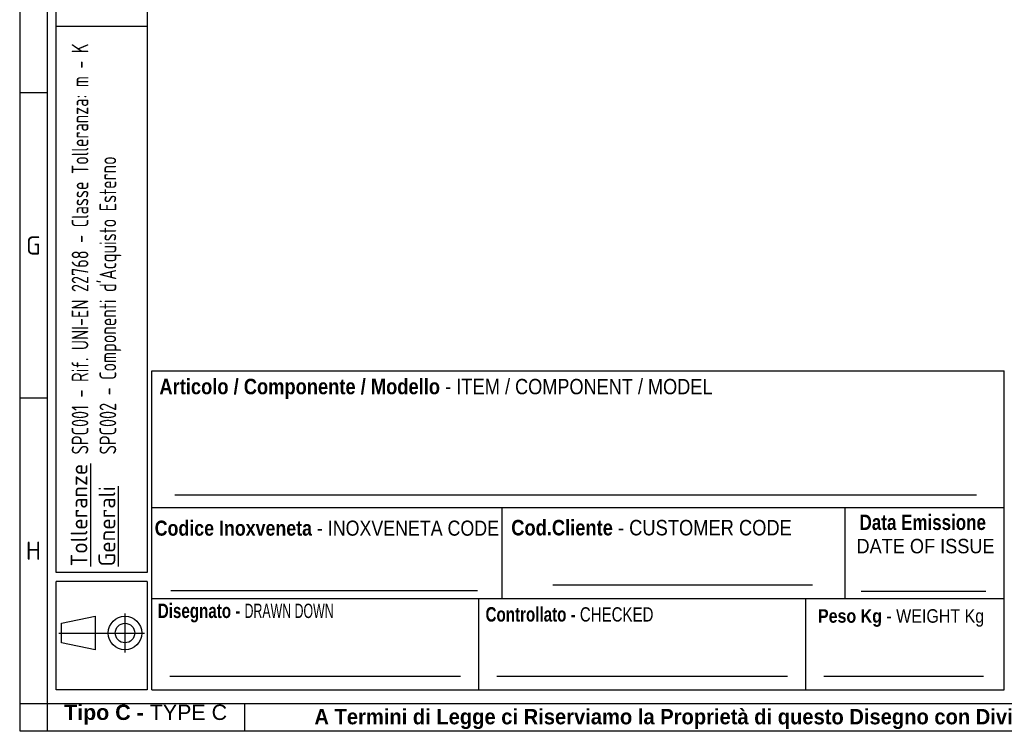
# Model space of a CAD drawing. Extents: x -12 to 412, y 11 to 308.
# Tile 1 of 9: x 6 to 115, y 11 to 90. Entities that reach past the tile are written whole.
import ezdxf

# ---------------------------------------------------------------- set-up
doc = ezdxf.new("R2010")
doc.units = 0
doc.layers.get('0').update_dxf_attribs({"linetype": 'CONTINUOUS'})
doc.layers.add('DEFAULT', color=7, linetype='CONTINUOUS')
doc.layers.add('SBAVATURE', color=7, linetype='CONTINUOUS')
doc.styles.add('SEACAD_ARIAL', font='arial.ttf')
doc.styles.add('SEACAD_ARIAL_NARROW', font='ARIALN.TTF', dxfattribs={"width": 0.8})
doc.styles.add('SEACAD_ARIALB', font='arialbd.ttf', dxfattribs={"width": 0.9})
doc.styles.add('SEACAD_SOLID_EDGE_ANSIB', font='seansbd.ttf', dxfattribs={"width": 0.9})

msp = doc.modelspace()

# ---------------------------------------------------------------- linework, layer by layer
at = {"color": 7, "linetype": 'CONTINUOUS'}
for p, q in [((6.2345, 287.5885), (6.2345, 10.9591)), ((9.2632, 81.6323), (6.2345, 81.6323)), ((115.3627, 15.5023), (115.3627, 50.8402)), ((9.2632, 47.8094), (6.2345, 47.8094)), ((20.8732, 35.6943), (115.3627, 35.6943)), ((65.3142, 27.1127), (94.0877, 27.1127)), ((99.5125, 26.4196), (113.3229, 26.4196)), ((20.8732, 25.5983), (115.3627, 25.5983)), ((57.1127, 15.5023), (57.1127, 25.5983)), ((93.3627, 15.5023), (93.3627, 25.5983)), ((17.9067, 19.6166), (17.9067, 23.9417)), ((10.5658, 21.7792), (20.0693, 21.7792)), ((22.8924, 17.0167), (55.0999, 17.0167)), ((59.1319, 17.0167), (91.3394, 17.0167)), ((95.3723, 17.0167), (113.0498, 17.0167)), ((31.1945, 10.9545), (31.1945, 13.9833)), ((6.2345, 10.9591), (412.092, 10.9591))]:
    msp.add_line(p, q, dxfattribs=at)
msp.add_lwpolyline([(14.582, 19.9256), (10.8748, 20.6979), (10.8748, 22.8605), (14.582, 23.6328), (14.582, 19.9256)], dxfattribs=at)
for radius in [1.8536, 1.0813]:
    msp.add_circle((17.9067, 21.7792), radius, dxfattribs=at)
at = {"layer": 'DEFAULT', "color": 7, "linetype": 'CONTINUOUS'}
for p, q in [((9.2632, 287.5885), (9.2632, 10.9591)), ((10.2728, 28.5002), (10.2728, 283.0453)), ((20.3688, 283.0453), (20.3688, 28.5002)), ((20.3688, 89.0002), (10.2728, 89.0002)), ((20.8732, 15.5023), (20.8732, 50.8402)), ((20.8732, 50.8402), (115.3627, 50.8402)), ((59.7132, 25.5983), (59.7132, 35.6943)), ((97.7132, 25.5983), (97.7132, 35.6943)), ((20.3688, 28.5002), (10.2728, 28.5002)), ((20.3688, 27.5002), (10.2728, 27.5002)), ((10.2728, 15.5002), (10.2728, 27.5002)), ((20.3688, 27.5002), (20.3688, 15.5002)), ((20.3688, 15.5002), (10.2728, 15.5002)), ((20.8732, 15.5023), (115.3627, 15.5023)), ((6.2345, 13.9879), (412.092, 13.9879))]:
    msp.add_line(p, q, dxfattribs=at)
at = {"layer": 'SBAVATURE', "color": 7, "linetype": 'CONTINUOUS'}
for p, q in [((23.4325, 37.0879), (112.2663, 37.0879)), ((22.9681, 26.4745), (56.9736, 26.4745))]:
    msp.add_line(p, q, dxfattribs=at)

# ---------------------------------------------------------------- texts
at = {"insert": (11.9999, 41.5712), "char_height": 1.85, "width": 46.587945, "attachment_point": 1, "rotation": 90, "style": 'SEACAD_SOLID_EDGE_ANSIB'}
msp.add_mtext("{\\fSolid Edge ANSI|b1|i0|c0|p34;\\W0.82000x;\\C7;SPC001 - Rif. UNI-EN 22768 - Classe Tolleranza: m - K}\\P{\\fSolid Edge ANSI|b1|i0|c0|p34;\\W0.82000x;\\C7;SPC002 - Componenti d'Acquisto Esterno}", dxfattribs=at)
at = {"attachment_point": 8}
for s, insert, char_height, width in [('{\\fSolid Edge ANSI|b0||i0||c0|p34;\\C7;\\H2.019192;\\W1.;G}', (7.7575, 63.7163), 2.019192, 2.5871), ('{\\fSolid Edge ANSI|b0||i0||c0|p34;\\C7;\\H2.019192;\\W1.;H}', (7.7594, 29.8948), 2.019192, 2.713299), ('{\\fArial|b1||i0||c0|p34;\\C7;\\H1.7;\\W1.;Tipo C - }{\\fArial|b0||i0||c0|p34;\\C7;\\H1.7;\\W1.;TYPE C}', (20.1864, 11.6341), 1.7, 18.158685), ('{\\fArial|b1||i0||c0|p34;\\C7;\\H1.7;\\W0.94;A Termini di Legge ci Riserviamo la Proprietà di questo Disegno con Divieto di Riprodurlo e di Renderlo Comunque Noto a Terzi Senza Nostra Autorizzazione}', (122.3664, 11.137), 1.7, 175.011409)]:
    msp.add_mtext(s, dxfattribs=dict(at, insert=insert, char_height=char_height, width=width))
for s, insert, char_height, width, attachment_point, style in [('{\\fArial|b1||i0||c0|p34;\\C7;\\H1.7163132;\\W0.846;Articolo / Componente / Modello}{\\fArial|b0||i0||c0|p34;\\C7;\\H1.7163132;\\W0.846; - ITEM}{\\fArial|b0||i0||c0|p34;\\C7;\\H1.7;\\W0.846; / COMPONENT / MODEL}', (21.7198, 47.7193), 1.7163132, 61.387499, 7, 'SEACAD_ARIAL'), ('{\\fArial|b1||i0||c0|p34;\\C7;\\H1.7;\\W0.792;Data Emissione}', (99.3241, 33.1732), 1.7, 14.357393, 7, 'SEACAD_ARIALB'), ('{\\fArial|b1||i0||c0|p34;\\C7;\\H1.67;\\W0.846;Codice Inoxveneta}{\\fArial|b0||i0||c0|p34;\\C7;\\H1.67;\\W0.846; - INOXVENETA CODE}', (21.1956, 32.5427), 1.67, 38.232355, 7, 'SEACAD_ARIAL'), ('{\\fArial|b1||i0||c0|p34;\\C7;\\H1.7163132;\\W0.846;Cod.Cliente}{\\fArial|b0||i0||c0|p34;\\C7;\\H1.7163132;\\W0.846; - CUSTOMER CODE}', (60.7144, 32.5724), 1.7163132, 31.526466, 7, 'SEACAD_ARIAL'), ('{\\fArial|b0||i0||c0|p34;\\C7;\\H1.6;\\W0.9;DATE OF ISSUE}', (98.9778, 30.5903), 1.6, 15.116546, 7, 'SEACAD_ARIAL'), ('{\\fArial|b1||i0||c0|p34;\\C7;\\H1.6;\\W0.752;Disegnato - }{\\fArial Narrow|b0||i0||c0|p34;\\C7;\\H1.5875;\\W0.752;\\T1.;DRAWN DOWN}', (31.2845, 22.9505), 1.6, 19.881166, 8, 'SEACAD_ARIAL_NARROW'), ('{\\fArial|b1||i0||c0|p34;\\C7;\\H1.6;\\W0.752;Controllato - }{\\fArial|b0||i0||c0|p34;\\C7;\\H1.5875;\\W0.752;\\T1.;CHECKED}{\\fArial|b1||i0||c0|p34;\\C7;\\H1.6;\\W0.752; }', (67.1717, 23.0261), 1.6, 18.832867, 8, 'SEACAD_ARIALB'), ('{\\fArial|b1||i0||c0|p34;\\C7;\\H1.5;\\W0.846;Peso Kg}{\\fArial|b0||i0||c0|p34;\\C7;\\H1.5;\\W0.846; - WEIGHT Kg}', (94.7121, 22.4585), 1.5, 18.732777, 7, 'SEACAD_ARIAL')]:
    msp.add_mtext(s, dxfattribs=dict(insert=insert, char_height=char_height, width=width, attachment_point=attachment_point, style=style))
at = {"insert": (11.8901, 29.1688), "char_height": 1.85, "width": 10.939448, "attachment_point": 1, "rotation": 90}
msp.add_mtext('{\\fSolid Edge ANSI|b1|i0|c0|p34;\\L\\C7;Tolleranze}\\P{\\fSolid Edge ANSI|b1|i0|c0|p34;\\L\\C7;Generali}', dxfattribs=at)

doc.saveas('drawing.dxf')
